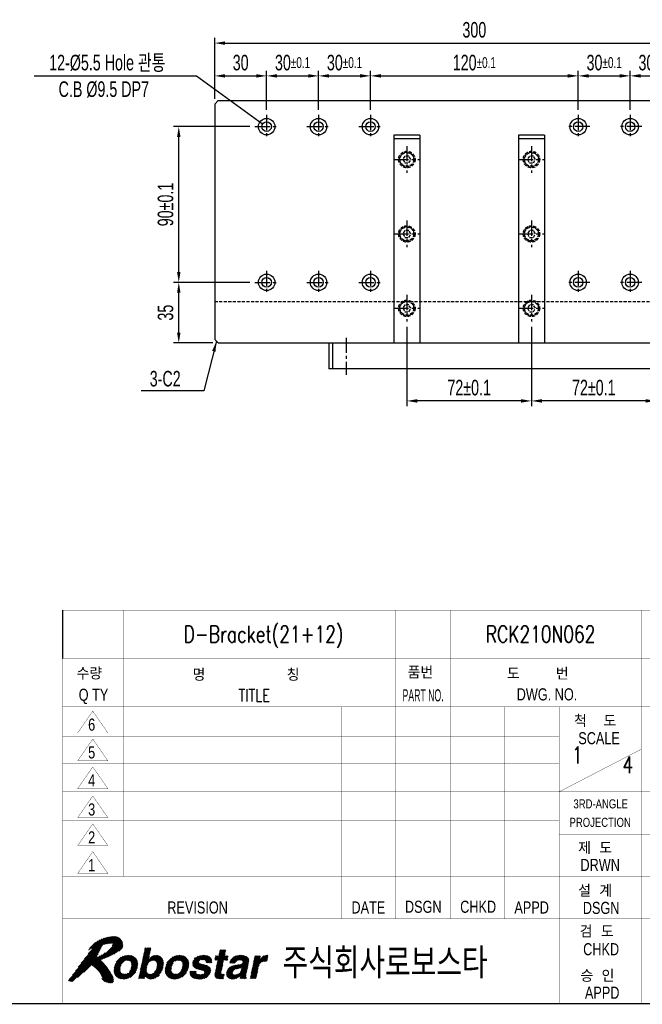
# Model space of a CAD drawing. Extents: x 14136 to 15481, y 176 to 1121.
# Tile 3 of 5: x 14826 to 15186, y 195 to 764. Entities that reach past the tile are written whole.
import ezdxf
from ezdxf.enums import TextEntityAlignment as Align

# ---------------------------------------------------------------- set-up
doc = ezdxf.new("R2010")
doc.units = 0
doc.header["$LTSCALE"] = 7
doc.header["$MEASUREMENT"] = 0
doc.linetypes.add('CENTER', pattern=[2, 1.25, -0.25, 0.25, -0.25])
doc.linetypes.add('HIDDEN', pattern=[0.375, 0.25, -0.125])
doc.layers.get('0').update_dxf_attribs({"linetype": 'CONTINUOUS'})
doc.layers.get('DEFPOINTS').update_dxf_attribs({"linetype": 'CONTINUOUS'})
for name, color, linetype in [('3', 4, 'CONTINUOUS'), ('CENTERLINE', 3, 'CENTER'), ('CL', 3, 'CENTER'), ('DIMENSION', 4, 'CONTINUOUS'), ('HIDDENLINE', 5, 'HIDDEN'), ('TEXT', 4, 'CONTINUOUS')]:
    doc.layers.add(name, color=color, linetype=linetype)
doc.styles.add('GHS', font='romans.shx', dxfattribs={"bigfont": 'ghs.shx'})
doc.styles.add('HS', font='txt.shx', dxfattribs={"width": 0.8, "bigfont": 'hs.shx'})
doc.styles.get("Standard").update_dxf_attribs({"font": 'Gulim.ttf', "width": 0.7})
doc.dimstyles.new('A3', dxfattribs={"dimtxt": 3, "dimasz": 2, "dimexe": 1, "dimexo": 1, "dimgap": 1, "dimtad": 1, "dimdec": 4, "dimdsep": 46, "dimtxsty": 'Standard', "dimcen": 2.5, "dimclrd": 4, "dimclre": 4, "dimclrt": 9, "dimazin": 2, "dimtfac": 1, "dimtdec": 4, "dimtmove": 0, "dimatfit": 3, "dimfxl": 0, "dimtolj": 1, "dimarcsym": 0})

# ---------------------------------------------------------------- blocks, each defined once
blk = doc.blocks.new('*X1')
at = {"color": 0}
for p, q in [((13.19, 7.09), (14.44, 8.34)), ((13.23, 7.31), (14.48, 8.56)), ((13.28, 7.54), (14.53, 8.79)), ((13.33, 7.76), (14.58, 9.01)), ((13.38, 7.99), (14.6, 9.21)), ((13.42, 8.21), (14.42, 9.21)), ((13.47, 8.44), (14.24, 9.21)), ((13.52, 8.66), (14.07, 9.21)), ((13.57, 8.88), (13.89, 9.21)), ((13.62, 9.11), (13.71, 9.21)), ((25.14, 7.2), (26.85, 8.91)), ((25.31, 7.2), (26.97, 8.85)), ((25.49, 7.2), (26.92, 8.63)), ((25.58, 6.93), (26.83, 8.18)), ((25.63, 7.15), (26.88, 8.4)), ((25.82, 8.05), (26.67, 8.91)), ((25.86, 8.28), (26.5, 8.91)), ((25.91, 8.5), (26.32, 8.91)), ((25.96, 8.73), (26.14, 8.91)), ((8.49, 5.4), (11.07, 7.98)), ((8.51, 5.59), (10.91, 7.99)), ((8.53, 5.79), (10.72, 7.98)), ((8.55, 5.98), (10.52, 7.96)), ((8.62, 6.23), (10.31, 7.92)), ((8.7, 6.49), (10.04, 7.84)), ((8.88, 6.84), (9.71, 7.68)), ((10.39, 7.12), (11.23, 7.96)), ((10.6, 7.15), (11.38, 7.94)), ((10.78, 7.16), (11.51, 7.89)), ((10.93, 7.13), (11.64, 7.84)), ((11.05, 5.31), (12.42, 6.68)), ((11.06, 7.09), (11.77, 7.79)), ((11.17, 7.02), (11.87, 7.71)), ((11.26, 6.93), (11.96, 7.64)), ((11.26, 5.69), (12.4, 6.83)), ((11.33, 6.82), (12.06, 7.56)), ((11.34, 5.95), (12.37, 6.98)), ((11.37, 6.69), (12.14, 7.46)), ((11.38, 6.17), (12.34, 7.12)), ((11.4, 6.54), (12.21, 7.35)), ((11.4, 6.36), (12.28, 7.24)), ((12.8, 5.29), (14.14, 6.63)), ((12.85, 5.52), (15.32, 7.98)), ((12.9, 5.74), (15.11, 7.96)), ((12.95, 5.97), (14.85, 7.87)), ((13, 6.19), (14.24, 7.44)), ((13.04, 6.42), (14.29, 7.66)), ((13.09, 6.64), (14.34, 7.89)), ((13.14, 6.86), (14.39, 8.11)), ((14.54, 7.03), (15.5, 7.99)), ((14.81, 7.12), (15.66, 7.97)), ((15.01, 7.14), (15.81, 7.95)), ((15.16, 7.12), (15.94, 7.9)), ((15.19, 5.21), (16.67, 6.68)), ((15.29, 7.08), (16.06, 7.84)), ((15.4, 7.01), (16.18, 7.79)), ((15.46, 5.65), (16.65, 6.84)), ((15.49, 6.91), (16.27, 7.7)), ((15.55, 6.81), (16.36, 7.61)), ((15.55, 5.92), (16.63, 7)), ((15.59, 6.67), (16.44, 7.52)), ((15.6, 6.14), (16.61, 7.15)), ((15.62, 6.51), (16.5, 7.4)), ((15.62, 6.34), (16.55, 7.27)), ((16.94, 5.37), (18.28, 6.71)), ((16.95, 5.55), (19.39, 7.99)), ((16.97, 5.74), (19.21, 7.98)), ((16.98, 5.94), (19.01, 7.96)), ((17.04, 6.17), (18.81, 7.94)), ((17.13, 6.43), (18.55, 7.86)), ((17.25, 6.73), (18.26, 7.74)), ((18.31, 4.08), (20.87, 6.64)), ((18.58, 7), (19.55, 7.97)), ((18.88, 7.13), (19.71, 7.95)), ((19.09, 7.16), (19.86, 7.92)), ((19.26, 7.15), (19.98, 7.88)), ((19.41, 7.13), (20.11, 7.83)), ((19.53, 7.07), (20.24, 7.77)), ((19.64, 7), (20.33, 7.7)), ((19.67, 5.62), (20.84, 6.79)), ((19.72, 6.91), (20.43, 7.62)), ((19.77, 5.89), (20.82, 6.94)), ((19.79, 6.79), (20.53, 7.54)), ((19.82, 6.65), (20.6, 7.43)), ((19.82, 6.12), (20.79, 7.09)), ((19.84, 6.32), (20.73, 7.21)), ((19.85, 6.5), (20.67, 7.32)), ((21.47, 6.72), (22.69, 7.93)), ((21.49, 6.55), (22.9, 7.96)), ((21.51, 6.39), (23.09, 7.98)), ((21.52, 6.23), (23.28, 7.99)), ((21.54, 6.96), (22.42, 7.84)), ((21.59, 6.13), (23.45, 7.99)), ((21.69, 6.04), (22.49, 6.84)), ((21.78, 5.96), (22.55, 6.73)), ((21.79, 7.38), (22.01, 7.61)), ((21.87, 5.87), (22.64, 6.65)), ((22, 5.82), (22.78, 6.6)), ((22.13, 5.78), (22.91, 6.56)), ((22.26, 5.73), (23.05, 6.52)), ((22.87, 7.23), (23.62, 7.98)), ((23.07, 7.25), (23.77, 7.95)), ((23.24, 7.24), (23.92, 7.92)), ((23.4, 7.22), (24.05, 7.88)), ((23.53, 7.18), (24.17, 7.82)), ((23.63, 7.1), (24.29, 7.77)), ((23.68, 6.98), (24.38, 7.68)), ((23.7, 6.82), (24.48, 7.6)), ((23.82, 6.76), (24.55, 7.49)), ((23.99, 6.76), (24.6, 7.37)), ((24.17, 6.76), (24.65, 7.24)), ((24.35, 6.76), (24.66, 7.07)), ((24.52, 6.76), (24.66, 6.9)), ((25.17, 7.41), (25.66, 7.9)), ((25.22, 7.63), (25.49, 7.9)), ((25.24, 5.36), (26.49, 6.61)), ((25.27, 7.86), (25.31, 7.9)), ((25.29, 5.58), (26.54, 6.83)), ((25.34, 5.81), (26.59, 7.06)), ((25.39, 6.03), (27.25, 7.9)), ((25.44, 6.26), (27.08, 7.9)), ((25.48, 6.48), (26.9, 7.9)), ((25.53, 6.71), (26.78, 7.95)), ((26.73, 7.2), (27.37, 7.83)), ((26.9, 7.2), (27.32, 7.61)), ((27.08, 7.2), (27.27, 7.38)), ((27.61, 6.84), (28.66, 7.89)), ((27.64, 6.69), (28.89, 7.94)), ((27.74, 7.15), (28.37, 7.77)), ((27.81, 6.69), (29.1, 7.98)), ((27.99, 6.69), (29.29, 7.99)), ((28.17, 6.69), (29.47, 8)), ((28.34, 6.69), (29.64, 7.99)), ((28.84, 5.77), (30.64, 7.57)), ((29.02, 7.19), (29.81, 7.98)), ((29.05, 5.8), (30.7, 7.45)), ((29.22, 7.21), (29.95, 7.95)), ((29.27, 5.85), (30.75, 7.33)), ((29.38, 7.2), (30.1, 7.92)), ((29.38, 5.25), (30.67, 6.54)), ((29.5, 5.55), (30.72, 6.77)), ((29.53, 7.17), (30.23, 7.87)), ((29.55, 5.77), (30.75, 6.98)), ((29.56, 5.96), (30.76, 7.16)), ((29.65, 7.12), (30.35, 7.82)), ((29.73, 7.02), (30.46, 7.75)), ((29.76, 6.87), (30.56, 7.67)), ((31.21, 5.32), (33.89, 7.99)), ((31.26, 5.54), (33.71, 7.99)), ((31.31, 5.76), (33.51, 7.97)), ((31.36, 5.99), (33.25, 7.89)), ((31.4, 6.21), (32.6, 7.41)), ((31.45, 6.44), (32.65, 7.63)), ((31.5, 6.66), (32.69, 7.86)), ((31.55, 6.89), (32.56, 7.9)), ((31.59, 7.11), (32.38, 7.9)), ((31.64, 7.34), (32.2, 7.9)), ((31.69, 7.56), (32.03, 7.9)), ((31.74, 7.79), (31.85, 7.9)), ((32.98, 6.91), (33.92, 7.85)), ((33.22, 6.97), (33.87, 7.62)), ((33.42, 6.99), (33.83, 7.4)), ((33.6, 7), (33.78, 7.18)), ((8.52, 5.25), (9.68, 6.41)), ((8.55, 5.1), (9.59, 6.15)), ((8.58, 4.96), (9.54, 5.92)), ((8.64, 4.84), (9.52, 5.72)), ((8.7, 4.73), (9.52, 5.54)), ((8.77, 4.61), (9.54, 5.39)), ((8.84, 4.51), (9.58, 5.25)), ((8.94, 4.44), (9.65, 5.14)), ((9.04, 4.36), (9.73, 5.05)), ((9.14, 4.28), (9.84, 4.98)), ((9.26, 4.23), (9.97, 4.93)), ((9.39, 4.18), (10.12, 4.91)), ((9.52, 4.13), (10.29, 4.9)), ((9.67, 4.1), (10.5, 4.93)), ((9.83, 4.09), (10.82, 5.07)), ((9.99, 4.07), (12.42, 6.5)), ((10.17, 4.08), (12.4, 6.3)), ((10.37, 4.1), (12.38, 6.1)), ((10.58, 4.12), (12.32, 5.87)), ((10.84, 4.21), (12.23, 5.6)), ((11.15, 4.34), (12.09, 5.28)), ((12.57, 4.17), (13.86, 5.46)), ((12.61, 4.39), (13.85, 5.63)), ((12.66, 4.62), (13.87, 5.83)), ((12.71, 4.84), (13.91, 6.05)), ((12.73, 4.16), (13.89, 5.32)), ((12.76, 5.07), (13.99, 6.3)), ((12.91, 4.16), (13.94, 5.19)), ((13.09, 4.16), (14.01, 5.09)), ((13.67, 4.57), (14.1, 5)), ((13.73, 4.45), (14.21, 4.93)), ((13.81, 4.36), (14.35, 4.9)), ((14.01, 4.2), (14.71, 4.9)), ((14.13, 4.15), (15.04, 5.05)), ((14.27, 4.1), (16.65, 6.49)), ((14.41, 4.07), (16.63, 6.29)), ((14.58, 4.06), (16.6, 6.09)), ((14.78, 4.09), (16.54, 5.84)), ((14.99, 4.12), (16.46, 5.59)), ((15.25, 4.2), (16.31, 5.27)), ((16.97, 5.22), (18.1, 6.34)), ((17, 5.07), (18.02, 6.09)), ((17.03, 4.92), (17.98, 5.87)), ((17.09, 4.81), (17.96, 5.68)), ((17.16, 4.7), (17.96, 5.5)), ((17.23, 4.59), (17.99, 5.36)), ((17.31, 4.5), (18.04, 5.23)), ((17.41, 4.42), (18.11, 5.12)), ((17.51, 4.34), (18.2, 5.03)), ((17.61, 4.26), (18.31, 4.96)), ((17.74, 4.22), (18.45, 4.93)), ((17.87, 4.17), (18.6, 4.9)), ((17.99, 4.12), (18.79, 4.91)), ((18.15, 4.1), (18.99, 4.94)), ((18.47, 4.06), (20.85, 6.45)), ((18.66, 4.08), (20.84, 6.25)), ((18.86, 4.1), (20.82, 6.06)), ((19.08, 4.15), (20.74, 5.8)), ((19.34, 4.23), (20.65, 5.54)), ((19.7, 4.41), (20.46, 5.17)), ((21.04, 5.04), (21.35, 5.36)), ((21.04, 5.22), (21.18, 5.36)), ((21.05, 4.87), (21.53, 5.36)), ((21.1, 4.75), (21.71, 5.36)), ((21.15, 4.62), (21.88, 5.36)), ((21.22, 4.52), (22.05, 5.35)), ((21.31, 4.43), (22.05, 5.17)), ((21.4, 4.35), (22.09, 5.04)), ((21.52, 4.29), (22.18, 4.94)), ((21.64, 4.23), (22.29, 4.88)), ((22.37, 4.07), (23.19, 4.9)), ((22.39, 5.69), (23.19, 6.49)), ((22.53, 5.65), (23.34, 6.46)), ((22.54, 4.06), (24.39, 5.92)), ((22.68, 5.62), (23.48, 6.42)), ((22.72, 4.07), (24.43, 5.78)), ((22.82, 5.59), (23.62, 6.38)), ((22.91, 4.08), (24.45, 5.62)), ((22.97, 5.55), (23.75, 6.34)), ((23.1, 5.51), (23.88, 6.29)), ((23.13, 4.13), (24.47, 5.46)), ((23.23, 5.47), (24.01, 6.24)), ((23.35, 5.41), (24.12, 6.17)), ((23.37, 4.19), (24.45, 5.27)), ((23.41, 5.29), (24.21, 6.09)), ((23.44, 5.15), (24.3, 6.01)), ((23.65, 4.3), (24.34, 4.98)), ((25.12, 4.7), (26.35, 5.93)), ((25.13, 4.54), (26.3, 5.71)), ((25.15, 4.91), (26.4, 6.16)), ((25.18, 4.41), (26.25, 5.49)), ((25.2, 5.13), (26.45, 6.38)), ((25.25, 4.31), (26.21, 5.26)), ((25.35, 4.23), (26.17, 5.04)), ((25.49, 4.19), (26.22, 4.92)), ((27.07, 4.89), (28.55, 6.36)), ((27.09, 4.72), (28.75, 6.39)), ((27.09, 5.08), (28.33, 6.32)), ((27.12, 4.58), (28.96, 6.42)), ((27.15, 5.32), (28.09, 6.26)), ((27.18, 4.46), (29.17, 6.45)), ((27.25, 4.36), (28.09, 5.2)), ((27.3, 5.64), (27.76, 6.1)), ((27.34, 4.27), (28.09, 5.02)), ((27.44, 4.2), (28.15, 4.9)), ((28.21, 4.08), (29.08, 4.95)), ((28.42, 4.11), (30.63, 6.32)), ((28.61, 5.72), (29.37, 6.48)), ((28.67, 4.19), (30.58, 6.1)), ((29.04, 4.39), (30.53, 5.87)), ((29.31, 4.48), (30.48, 5.65)), ((29.31, 4.3), (30.43, 5.42)), ((29.35, 4.16), (30.39, 5.2)), ((29.53, 4.16), (30.34, 4.97)), ((30.97, 4.19), (32.22, 5.44)), ((31.02, 4.42), (32.27, 5.67)), ((31.07, 4.64), (32.32, 5.89)), ((31.12, 4.87), (32.37, 6.12)), ((31.12, 4.16), (32.18, 5.22)), ((31.16, 5.09), (32.45, 6.38)), ((31.29, 4.16), (32.13, 4.99)), ((13.26, 4.16), (13.6, 4.49)), ((13.44, 4.16), (13.55, 4.27)), ((13.9, 4.27), (14.51, 4.87)), ((15.69, 4.46), (16.01, 4.79)), ((21.76, 4.17), (22.43, 4.84)), ((21.91, 4.14), (22.58, 4.82)), ((22.05, 4.11), (22.75, 4.81)), ((22.2, 4.09), (22.94, 4.82)), ((25.62, 4.14), (26.35, 4.87)), ((25.79, 4.13), (26.52, 4.86)), ((25.95, 4.12), (26.7, 4.87)), ((26.13, 4.12), (26.7, 4.69)), ((26.31, 4.12), (26.65, 4.47)), ((26.49, 4.13), (26.6, 4.24)), ((27.57, 4.14), (28.24, 4.82)), ((27.7, 4.1), (28.37, 4.77)), ((27.85, 4.08), (28.55, 4.77)), ((28.02, 4.06), (28.77, 4.82)), ((29.7, 4.16), (30.3, 4.76)), ((29.88, 4.16), (30.28, 4.56)), ((30.06, 4.16), (30.31, 4.41)), ((30.23, 4.16), (30.39, 4.32)), ((31.47, 4.16), (32.08, 4.77)), ((31.65, 4.16), (32.03, 4.54)), ((31.82, 4.16), (31.98, 4.32))]:
    blk.add_line(p, q, dxfattribs=at)
blk = doc.blocks.new('*X2')
at = {"color": 0}
for p, q in [((2.13, 5.4), (7.75, 11.03)), ((2.6, 6.05), (7.53, 10.98)), ((3.09, 6.72), (7.3, 10.93)), ((3.62, 7.42), (7.08, 10.88)), ((4.25, 8.23), (6.86, 10.84)), ((4.36, 8.87), (5.87, 10.38)), ((4.5, 9.19), (5.44, 10.12)), ((4.79, 9.12), (6.22, 10.55)), ((4.83, 8.99), (6.55, 10.71)), ((5.05, 6.2), (9.58, 10.73)), ((5.15, 6.12), (9.65, 10.62)), ((6.53, 7.33), (9.72, 10.52)), ((6.55, 9.65), (7.97, 11.06)), ((6.82, 7.44), (9.78, 10.4)), ((6.85, 9.77), (8.18, 11.1)), ((7.1, 9.84), (8.37, 11.11)), ((7.12, 7.56), (9.84, 10.28)), ((7.32, 9.89), (8.55, 11.11)), ((7.43, 7.69), (9.88, 10.15)), ((7.53, 9.92), (8.72, 11.11)), ((7.73, 9.94), (8.87, 11.08)), ((7.76, 7.85), (9.92, 10.01)), ((7.92, 9.96), (9.01, 11.05)), ((8.1, 8.01), (9.95, 9.86)), ((8.11, 9.97), (9.15, 11.01)), ((8.22, 9.54), (9.49, 10.81)), ((8.25, 9.93), (9.26, 10.94)), ((8.29, 9.8), (9.37, 10.88)), ((1.02, 3.77), (6.2, 8.94)), ((1.09, 4.01), (6.36, 9.27)), ((1.16, 3.72), (6.04, 8.6)), ((1.3, 3.69), (5.87, 8.26)), ((1.64, 4.74), (6.53, 9.63)), ((4.94, 6.27), (7.07, 8.4)), ((8.47, 8.2), (9.95, 9.69)), ((8.87, 8.43), (9.95, 9.51)), ((9.32, 8.7), (9.89, 9.27)), ((1.45, 3.66), (5.66, 7.87)), ((1.62, 3.65), (5.61, 7.64)), ((2.49, 4.35), (5.89, 7.74)), ((4.73, 6.41), (6.2, 7.88)), ((4.84, 6.34), (6.57, 8.07)), ((5.25, 6.04), (6.34, 7.14)), ((5.34, 5.96), (6.44, 7.06)), ((5.44, 5.88), (6.53, 6.97)), ((5.54, 5.8), (6.62, 6.89)), ((5.62, 5.71), (6.71, 6.8)), ((5.71, 5.62), (6.79, 6.71)), ((5.8, 5.54), (6.88, 6.62)), ((5.89, 5.45), (6.96, 6.52)), ((3.53, 5.21), (4.72, 6.4)), ((5.97, 5.35), (7.05, 6.43)), ((6.04, 5.25), (7.13, 6.33)), ((6.12, 5.15), (7.2, 6.23)), ((6.2, 5.05), (7.28, 6.13)), ((6.27, 4.94), (7.36, 6.03)), ((6.33, 4.83), (7.44, 5.93)), ((6.4, 4.72), (7.51, 5.83)), ((6.46, 4.61), (7.58, 5.72)), ((6.51, 4.48), (7.65, 5.62)), ((6.56, 4.36), (7.72, 5.51)), ((6.57, 4.01), (7.86, 5.29)), ((6.61, 4.23), (7.79, 5.4)), ((6.65, 3.92), (7.92, 5.18)), ((6.74, 3.83), (7.99, 5.07)), ((6.83, 3.74), (8.05, 4.96)), ((6.49, 4.11), (6.54, 4.15)), ((6.92, 3.65), (8.12, 4.85)), ((7.05, 3.6), (8.18, 4.73)), ((7.2, 3.58), (8.24, 4.62)), ((7.34, 3.54), (8.3, 4.5)), ((7.48, 3.51), (8.35, 4.37)), ((7.62, 3.47), (8.37, 4.22)), ((7.77, 3.44), (8.4, 4.07)), ((7.93, 3.42), (8.43, 3.92)), ((8.13, 3.44), (8.44, 3.75))]:
    blk.add_line(p, q, dxfattribs=at)
blk = doc.blocks.new('LOGO-ROBOSTAR')
at = {"color": 230, "const_width": 0.00973}
for points in [[(9.53, 10.79), (9.13, 11.02), (8.68, 11.12), (8.21, 11.1), (7.73, 11.02), (7.27, 10.92), (6.83, 10.83), (6.33, 10.61), (5.82, 10.35), (5.33, 10.06), (4.89, 9.7), (4.53, 9.27), (4.31, 8.74), (4.38, 8.82), (4.46, 8.88), (4.54, 8.94), (4.62, 9), (4.7, 9.06), (4.78, 9.12), (4.81, 9.1), (4.83, 9.07), (4.83, 9.04), (4.83, 9), (4.83, 8.96), (4.83, 8.93), (4.15, 8.1), (3.49, 7.26), (2.85, 6.39), (2.22, 5.52), (1.58, 4.66), (0.93, 3.8), (1.07, 3.75), (1.2, 3.71), (1.35, 3.68), (1.49, 3.66), (1.64, 3.65), (1.79, 3.66), (2.27, 4.16), (2.78, 4.6), (3.3, 5.02), (3.81, 5.44), (4.29, 5.9), (4.73, 6.42), (5.14, 6.14), (5.53, 5.81), (5.89, 5.45), (6.2, 5.05), (6.46, 4.62), (6.63, 4.18), (6.61, 4.14), (6.58, 4.14), (6.55, 4.15), (6.52, 4.16), (6.48, 4.18), (6.44, 4.18), (6.51, 4.08), (6.59, 3.98), (6.68, 3.89), (6.78, 3.79), (6.87, 3.7), (6.97, 3.61), (7.21, 3.58), (7.45, 3.52), (7.69, 3.45), (7.93, 3.42), (8.16, 3.45), (8.39, 3.56), (8.43, 3.71), (8.44, 3.85), (8.42, 3.99), (8.39, 4.13), (8.36, 4.28), (8.34, 4.42), (8.07, 4.93), (7.77, 5.43), (7.44, 5.93), (7.08, 6.4), (6.68, 6.83), (6.25, 7.22), (6.85, 7.45), (7.44, 7.7), (8.01, 7.97), (8.58, 8.26), (9.13, 8.58), (9.67, 8.93), (9.87, 9.21), (9.96, 9.53), (9.95, 9.87), (9.87, 10.21), (9.72, 10.52)], [(8.2, 9.45), (7.81, 9.02), (7.39, 8.64), (6.95, 8.3), (6.48, 8.02), (6, 7.79), (5.5, 7.6), (5.7, 7.93), (5.88, 8.27), (6.04, 8.61), (6.21, 8.96), (6.37, 9.3), (6.54, 9.64), (6.8, 9.75), (7.06, 9.83), (7.34, 9.89), (7.62, 9.93), (7.91, 9.96), (8.2, 9.97), (8.28, 9.91), (8.3, 9.83), (8.28, 9.74), (8.25, 9.64), (8.22, 9.55)]]:
    blk.add_lwpolyline(points, close=True, dxfattribs=at)
at = {"color": 5, "const_width": 0.00973}
for points in [[(14.24, 7.41), (14.25, 7.41), (14.37, 7.54), (14.52, 7.67), (14.7, 7.79), (14.91, 7.9), (15.16, 7.97), (15.46, 8), (15.85, 7.94), (16.18, 7.78), (16.44, 7.52), (16.61, 7.15), (16.67, 6.66), (16.6, 6.07), (16.46, 5.57), (16.23, 5.09), (15.94, 4.68), (15.56, 4.36), (15.12, 4.14), (14.6, 4.06), (14.4, 4.08), (14.2, 4.12), (14.02, 4.19), (13.87, 4.3), (13.73, 4.44), (13.64, 4.63), (13.63, 4.63), (13.53, 4.16), (12.56, 4.16), (13.64, 9.21), (14.62, 9.21)], [(26.77, 7.9), (27.38, 7.9), (27.23, 7.2), (26.62, 7.2), (26.19, 5.17), (26.17, 5.07), (26.17, 4.99), (26.19, 4.93), (26.25, 4.89), (26.36, 4.87), (26.53, 4.86), (26.56, 4.86), (26.6, 4.87), (26.63, 4.87), (26.67, 4.87), (26.7, 4.87), (26.74, 4.88), (26.58, 4.13), (26.5, 4.13), (26.42, 4.13), (26.34, 4.12), (26.27, 4.12), (26.19, 4.12), (26.11, 4.12), (25.99, 4.12), (25.62, 4.14), (25.37, 4.22), (25.21, 4.34), (25.13, 4.5), (25.12, 4.7), (25.15, 4.93), (25.64, 7.2), (25.13, 7.2), (25.28, 7.9), (25.78, 7.9), (26, 8.91), (26.98, 8.91)], [(10.04, 4.06), (9.56, 4.11), (9.15, 4.27), (8.81, 4.54), (8.59, 4.92), (8.49, 5.42), (8.55, 6.03), (8.75, 6.64), (9.06, 7.14), (9.45, 7.52), (9.89, 7.79), (10.38, 7.94), (10.88, 8), (11.36, 7.94), (11.78, 7.79), (12.11, 7.52), (12.34, 7.14), (12.43, 6.64), (12.37, 6.03), (12.17, 5.42), (11.86, 4.92), (11.48, 4.54), (11.03, 4.27), (10.54, 4.11)], [(10.7, 7.17), (10.36, 7.12), (10.09, 6.98), (9.89, 6.78), (9.73, 6.54), (9.63, 6.28), (9.56, 6.03), (9.52, 5.78), (9.52, 5.52), (9.57, 5.28), (9.69, 5.08), (9.9, 4.94), (10.22, 4.89), (10.56, 4.94), (10.83, 5.08), (11.04, 5.28), (11.19, 5.52), (11.29, 5.78), (11.36, 6.03), (11.4, 6.28), (11.4, 6.54), (11.35, 6.78), (11.23, 6.98), (11.02, 7.12)], [(14.98, 7.15), (14.68, 7.1), (14.43, 6.97), (14.23, 6.77), (14.08, 6.52), (13.96, 6.24), (13.88, 5.95), (13.85, 5.67), (13.86, 5.42), (13.93, 5.2), (14.06, 5.03), (14.25, 4.91), (14.53, 4.87), (14.82, 4.92), (15.06, 5.07), (15.25, 5.27), (15.4, 5.51), (15.51, 5.76), (15.58, 6), (15.62, 6.29), (15.62, 6.56), (15.56, 6.8), (15.44, 6.98), (15.25, 7.1)], [(18.49, 4.06), (18.01, 4.11), (17.59, 4.27), (17.25, 4.54), (17.03, 4.92), (16.93, 5.42), (16.99, 6.03), (17.2, 6.64), (17.5, 7.14), (17.89, 7.52), (18.34, 7.79), (18.82, 7.94), (19.32, 8), (19.8, 7.94), (20.22, 7.79), (20.55, 7.52), (20.78, 7.14), (20.87, 6.64), (20.81, 6.03), (20.61, 5.42), (20.31, 4.92), (19.92, 4.54), (19.47, 4.27), (18.99, 4.11)], [(19.15, 7.17), (18.8, 7.12), (18.54, 6.98), (18.33, 6.78), (18.18, 6.54), (18.07, 6.28), (18, 6.03), (17.97, 5.78), (17.96, 5.52), (18.01, 5.28), (18.13, 5.08), (18.34, 4.94), (18.66, 4.89), (19, 4.94), (19.27, 5.08), (19.48, 5.28), (19.63, 5.52), (19.74, 5.78), (19.8, 6.03), (19.84, 6.28), (19.85, 6.54), (19.8, 6.78), (19.68, 6.98), (19.46, 7.12)], [(23.7, 6.76), (23.7, 6.88), (23.68, 6.99), (23.63, 7.1), (23.53, 7.18), (23.37, 7.23), (23.15, 7.25), (22.91, 7.24), (22.74, 7.19), (22.62, 7.13), (22.54, 7.05), (22.49, 6.97), (22.46, 6.89), (22.59, 6.66), (23, 6.53), (23.53, 6.41), (24.06, 6.23), (24.42, 5.9), (24.48, 5.35), (24.3, 4.87), (24.01, 4.53), (23.65, 4.3), (23.27, 4.15), (22.89, 4.08), (22.57, 4.06), (22.15, 4.09), (21.75, 4.18), (21.42, 4.33), (21.17, 4.58), (21.03, 4.91), (21.04, 5.36), (22.05, 5.36), (22.04, 5.2), (22.07, 5.07), (22.15, 4.96), (22.28, 4.88), (22.48, 4.83), (22.75, 4.81), (22.98, 4.83), (23.15, 4.88), (23.29, 4.95), (23.38, 5.03), (23.43, 5.12), (23.46, 5.19), (23.34, 5.43), (22.94, 5.56), (22.4, 5.68), (21.88, 5.86), (21.53, 6.19), (21.47, 6.75), (21.56, 7.03), (21.73, 7.31), (21.97, 7.58), (22.3, 7.79), (22.72, 7.94), (23.25, 8), (23.62, 7.98), (23.97, 7.91), (24.29, 7.77), (24.53, 7.55), (24.66, 7.22), (24.66, 6.76)], [(30.32, 4.89), (30.29, 4.7), (30.28, 4.55), (30.29, 4.45), (30.32, 4.38), (30.36, 4.34), (30.42, 4.31), (30.38, 4.16), (29.32, 4.16), (29.32, 4.24), (29.31, 4.31), (29.31, 4.37), (29.31, 4.43), (29.32, 4.51), (29.33, 4.6), (29.18, 4.48), (29.01, 4.36), (28.81, 4.25), (28.58, 4.15), (28.31, 4.09), (28, 4.06), (27.73, 4.09), (27.48, 4.17), (27.28, 4.32), (27.13, 4.53), (27.07, 4.8), (27.1, 5.15), (27.2, 5.49), (27.37, 5.77), (27.58, 5.99), (27.84, 6.16), (28.13, 6.28), (28.44, 6.35), (29.35, 6.48), (29.43, 6.49), (29.52, 6.52), (29.6, 6.56), (29.67, 6.61), (29.72, 6.68), (29.76, 6.77), (29.77, 6.95), (29.71, 7.07), (29.61, 7.15), (29.48, 7.19), (29.34, 7.21), (29.21, 7.21), (28.99, 7.19), (28.82, 7.12), (28.69, 7.03), (28.6, 6.92), (28.54, 6.8), (28.49, 6.69), (27.54, 6.69), (27.76, 7.18), (28.04, 7.54), (28.36, 7.77), (28.73, 7.91), (29.11, 7.98), (29.49, 8), (29.78, 7.98), (30.1, 7.92), (30.39, 7.8), (30.63, 7.6), (30.76, 7.31), (30.75, 6.91)], [(31.76, 7.9), (32.7, 7.9), (32.57, 7.25), (32.58, 7.25), (32.72, 7.44), (32.88, 7.61), (33.05, 7.77), (33.25, 7.89), (33.49, 7.97), (33.76, 8), (33.8, 8), (33.83, 7.99), (33.86, 7.99), (33.89, 7.99), (33.92, 7.99), (33.95, 7.98), (33.74, 6.99), (33.7, 6.99), (33.65, 6.99), (33.6, 7), (33.55, 7), (33.51, 7), (33.46, 7), (33.12, 6.96), (32.86, 6.86), (32.66, 6.71), (32.52, 6.52), (32.42, 6.32), (32.36, 6.11), (31.95, 4.16), (30.97, 4.16)], [(29.59, 5.98), (29.53, 5.94), (29.45, 5.91), (29.35, 5.87), (29.23, 5.84), (29.07, 5.81), (28.88, 5.78), (28.7, 5.74), (28.53, 5.69), (28.38, 5.62), (28.25, 5.53), (28.15, 5.39), (28.09, 5.21), (28.08, 5.06), (28.11, 4.94), (28.17, 4.86), (28.26, 4.8), (28.36, 4.77), (28.45, 4.76), (28.68, 4.79), (28.89, 4.85), (29.1, 4.96), (29.27, 5.11), (29.41, 5.29), (29.49, 5.5)]]:
    blk.add_lwpolyline(points, close=True, dxfattribs=at)
at = {"color": 230, "linetype": 'Continuous'}
blk.add_blockref('*X2', (0, 0), dxfattribs=at)
at = {"color": 5, "linetype": 'Continuous'}
blk.add_blockref('*X1', (0, 0), dxfattribs=at)
at = {"style": 'GHS', "width": 0.8}
blk.add_text('주식회사로보스타', height=5, dxfattribs=at).set_placement((36.32, 4.19))
blk = doc.blocks.new('A$C4B8F6605')
for points, const_width in [([(204.51, 63.26), (384.51, 63.26)], 0.1), ([(204.51, 63.26), (204.51, 6.26)], 0.1), ([(4.51, 6.26), (384.51, 6.26)], 0.2)]:
    blk.add_lwpolyline(points, dxfattribs=dict(const_width=const_width))
at = {"layer": '3'}
blk.add_line((204.51, 71.26), (204.51, 63.26), dxfattribs=at)
at = {"layer": '3', "const_width": 0.05}
for points in [[(204.51, 71.26), (384.51, 71.26)], [(214.51, 71.26), (214.51, 27.26)], [(259.51, 71.26), (259.51, 20.26)], [(268.51, 71.26), (268.51, 20.26)], [(300.01, 71.26), (300.01, 6.26)], [(204.51, 55.26), (384.51, 55.26)], [(250.51, 55.26), (250.51, 20.26)], [(277.51, 55.26), (277.51, 20.26)], [(286.51, 55.26), (286.51, 6.26)], [(209.51, 54.56), (207.01, 50.96)], [(212.01, 50.96), (209.51, 54.56)], [(204.51, 50.46), (286.51, 50.46)], [(207.01, 50.96), (212.01, 50.96)], [(209.51, 49.96), (207.01, 46.36)], [(212.01, 46.36), (209.51, 49.96)], [(286.51, 48.26), (384.51, 48.26)], [(300.01, 48.26), (286.51, 41.26)], [(204.51, 45.86), (286.51, 45.86)], [(207.01, 46.36), (212.01, 46.36)], [(209.51, 45.36), (207.01, 41.76)], [(212.01, 41.76), (209.51, 45.36)], [(204.51, 41.26), (384.51, 41.26)], [(207.01, 41.76), (212.01, 41.76)], [(209.51, 40.56), (207.01, 36.96)], [(212.01, 36.96), (209.51, 40.56)], [(204.51, 36.46), (286.51, 36.46)], [(207.01, 36.96), (212.01, 36.96)], [(209.51, 35.96), (207.01, 32.36)], [(212.01, 32.36), (209.51, 35.96)], [(286.51, 34.26), (327.01, 34.26)], [(204.51, 31.86), (286.51, 31.86)], [(207.01, 32.36), (212.01, 32.36)], [(209.51, 31.36), (207.01, 27.76)], [(212.01, 27.76), (209.51, 31.36)], [(207.01, 27.76), (212.01, 27.76)], [(204.51, 27.26), (384.51, 27.26)], [(204.51, 20.26), (327.01, 20.26)], [(286.51, 13.26), (384.51, 13.26)]]:
    blk.add_lwpolyline(points, dxfattribs=at)
blk.add_blockref('LOGO-ROBOSTAR', (204.51, 6.26))
at = {"style": 'GHS'}
for s, p in [('수량', (206.83, 59.78)), ('명         칭', (225.98, 59.56)), ('품번', (261.47, 59.95)), ('도    번', (277.86, 59.74)), ('척  도', (288.94, 51.94)), ('제 도', (289.63, 30.96)), ('설 계', (289.63, 23.89)), ('검 도', (289.88, 17.18)), ('승 인', (290, 9.86))]:
    blk.add_text(s, height=2, dxfattribs=at).set_placement(p)
at = {"layer": '3'}
for s, height, width, p in [('DWG. NO.', 2, 0.8, (284.48, 57.34)), ('Q TY', 2, 0.8, (209.63, 57.01)), ('PART NO.', 2, 0.55, (264.03, 57.18)), ('6', 2, 0.8, (209.33, 52.34)), ('SCALE', 2, 0.8, (293.08, 50.1)), ('5', 2, 0.8, (209.33, 47.74)), ('4', 2, 0.8, (209.33, 43.14)), ('3', 2, 0.8, (209.33, 38.34)), ('3RD-ANGLE', 1.5, 0.8, (293.34, 39.26)), ('PROJECTION', 1.5, 0.8, (293.26, 36.21)), ('2', 2, 0.8, (209.33, 33.74)), ('1', 2, 0.8, (209.33, 29.14)), ('DRWN', 2, 0.8, (293.26, 29.18)), ('REVISION', 2, 0.8, (226.81, 22.15)), ('DATE', 2, 0.8, (255, 22.15)), ('DSGN', 2, 0.8, (264.06, 22.27)), ('CHKD', 2, 0.8, (273.12, 22.27)), ('APPD', 2, 0.8, (281.95, 22.15)), ('DSGN', 2, 0.8, (293.42, 22.08)), ('CHKD', 2, 0.8, (293.42, 15.26)), ('APPD', 2, 0.8, (293.59, 8.08))]:
    blk.add_text(s, height=height, dxfattribs=dict(at, width=width)).set_placement(p, align=Align.MIDDLE)
at = {"layer": '3', "style": 'HS', "width": 0.8}
blk.add_text('TITLE', height=2, dxfattribs=at).set_placement((236.18, 57.18), align=Align.MIDDLE)
blk = doc.blocks.new('*D8')
at = {"layer": 'DEFPOINTS', "color": 0}
for p in [(15049.64, 589.94), (15121.64, 589.94), (15049.64, 544.14)]:
    blk.add_point(p, dxfattribs=at)
at = {"layer": 'DIMENSION', "color": 4, "lineweight": -2}
for p, q in [((15049.64, 586.94), (15049.64, 541.14)), ((15121.64, 586.94), (15121.64, 541.14)), ((15115.64, 544.14), (15055.64, 544.14))]:
    blk.add_line(p, q, dxfattribs=at)
at = {"layer": 'DIMENSION', "color": 4}
for points in [[(15055.64, 545.14), (15055.64, 543.14), (15049.64, 544.14)], [(15115.64, 545.14), (15115.64, 543.14), (15121.64, 544.14)]]:
    blk.add_solid(points, dxfattribs=at)
at = {"layer": 'DIMENSION', "color": 9, "insert": (15085.64, 551.77), "char_height": 9, "attachment_point": 5}
blk.add_mtext('\\A1;72±0.1', dxfattribs=at)
blk = doc.blocks.new('*D9')
at = {"layer": 'DEFPOINTS', "color": 0}
for p in [(15121.64, 589.94), (15193.64, 589.94), (15121.64, 544.14)]:
    blk.add_point(p, dxfattribs=at)
at = {"layer": 'DIMENSION', "color": 4, "lineweight": -2}
for p, q in [((15121.64, 586.94), (15121.64, 541.14)), ((15193.64, 586.94), (15193.64, 541.14)), ((15187.64, 544.14), (15127.64, 544.14))]:
    blk.add_line(p, q, dxfattribs=at)
at = {"layer": 'DIMENSION', "color": 4}
for points in [[(15127.64, 545.14), (15127.64, 543.14), (15121.64, 544.14)], [(15187.64, 545.14), (15187.64, 543.14), (15193.64, 544.14)]]:
    blk.add_solid(points, dxfattribs=at)
at = {"layer": 'DIMENSION', "color": 9, "insert": (15157.64, 551.77), "char_height": 9, "attachment_point": 5}
blk.add_mtext('\\A1;72±0.1', dxfattribs=at)
blk = doc.blocks.new('*D11')
at = {"layer": 'DEFPOINTS', "color": 0}
for p in [(15238.64, 750.91), (14938.64, 715.64), (15238.64, 716.64)]:
    blk.add_point(p, dxfattribs=at)
at = {"layer": 'DIMENSION', "color": 4, "lineweight": -2}
for p, q in [((14938.64, 718.64), (14938.64, 753.91)), ((15238.64, 719.64), (15238.64, 753.91)), ((14944.64, 750.91), (15232.64, 750.91))]:
    blk.add_line(p, q, dxfattribs=at)
at = {"layer": 'DIMENSION', "color": 4}
for points in [[(14944.64, 751.91), (14944.64, 749.91), (14938.64, 750.91)], [(15232.64, 751.91), (15232.64, 749.91), (15238.64, 750.91)]]:
    blk.add_solid(points, dxfattribs=at)
at = {"layer": 'DIMENSION', "color": 9, "insert": (15088.64, 758.53), "char_height": 9, "attachment_point": 5}
blk.add_mtext('\\A1;300', dxfattribs=at)
blk = doc.blocks.new('*D18')
at = {"layer": 'DEFPOINTS', "color": 0}
for p in [(15208.64, 731.96), (15178.64, 709.39), (15208.64, 709.39)]:
    blk.add_point(p, dxfattribs=at)
at = {"layer": 'DIMENSION', "color": 4, "lineweight": -2}
for p, q in [((15178.64, 712.39), (15178.64, 734.96)), ((15208.64, 712.39), (15208.64, 734.96)), ((15184.64, 731.96), (15202.64, 731.96))]:
    blk.add_line(p, q, dxfattribs=at)
at = {"layer": 'DIMENSION', "color": 4}
for points in [[(15184.64, 732.96), (15184.64, 730.96), (15178.64, 731.96)], [(15202.64, 732.96), (15202.64, 730.96), (15208.64, 731.96)]]:
    blk.add_solid(points, dxfattribs=at)
at = {"layer": 'DIMENSION', "color": 9, "insert": (15193.64, 739.58), "char_height": 9, "attachment_point": 5}
blk.add_mtext('\\A1;30{\\H6.300000;±0.1}', dxfattribs=at)
blk = doc.blocks.new('*D19')
at = {"layer": 'DEFPOINTS', "color": 0}
for p in [(15178.64, 731.96), (15148.64, 709.39), (15178.64, 709.39)]:
    blk.add_point(p, dxfattribs=at)
at = {"layer": 'DIMENSION', "color": 4, "lineweight": -2}
for p, q in [((15148.64, 712.39), (15148.64, 734.96)), ((15178.64, 712.39), (15178.64, 734.96)), ((15154.64, 731.96), (15172.64, 731.96))]:
    blk.add_line(p, q, dxfattribs=at)
at = {"layer": 'DIMENSION', "color": 4}
for points in [[(15154.64, 732.96), (15154.64, 730.96), (15148.64, 731.96)], [(15172.64, 732.96), (15172.64, 730.96), (15178.64, 731.96)]]:
    blk.add_solid(points, dxfattribs=at)
at = {"layer": 'DIMENSION', "color": 9, "insert": (15163.64, 739.58), "char_height": 9, "attachment_point": 5}
blk.add_mtext('\\A1;30{\\H6.300000;±0.1}', dxfattribs=at)
blk = doc.blocks.new('*D20')
at = {"layer": 'DEFPOINTS', "color": 0}
for p in [(15148.64, 731.96), (15028.64, 709.39), (15148.64, 709.39)]:
    blk.add_point(p, dxfattribs=at)
at = {"layer": 'DIMENSION', "color": 4, "lineweight": -2}
for p, q in [((15028.64, 712.39), (15028.64, 734.96)), ((15148.64, 712.39), (15148.64, 734.96)), ((15034.64, 731.96), (15142.64, 731.96))]:
    blk.add_line(p, q, dxfattribs=at)
at = {"layer": 'DIMENSION', "color": 4}
for points in [[(15034.64, 732.96), (15034.64, 730.96), (15028.64, 731.96)], [(15142.64, 732.96), (15142.64, 730.96), (15148.64, 731.96)]]:
    blk.add_solid(points, dxfattribs=at)
at = {"layer": 'DIMENSION', "color": 9, "insert": (15088.64, 739.59), "char_height": 9, "attachment_point": 5}
blk.add_mtext('\\A1;120{\\H6.300000;±0.1}', dxfattribs=at)
blk = doc.blocks.new('*D21')
at = {"layer": 'DEFPOINTS', "color": 0}
for p in [(15028.64, 731.96), (14998.64, 709.39), (15028.64, 709.39)]:
    blk.add_point(p, dxfattribs=at)
at = {"layer": 'DIMENSION', "color": 4, "lineweight": -2}
for p, q in [((14998.64, 712.39), (14998.64, 734.96)), ((15028.64, 712.39), (15028.64, 734.96)), ((15004.64, 731.96), (15022.64, 731.96))]:
    blk.add_line(p, q, dxfattribs=at)
at = {"layer": 'DIMENSION', "color": 4}
for points in [[(15004.64, 732.96), (15004.64, 730.96), (14998.64, 731.96)], [(15022.64, 732.96), (15022.64, 730.96), (15028.64, 731.96)]]:
    blk.add_solid(points, dxfattribs=at)
at = {"layer": 'DIMENSION', "color": 9, "insert": (15013.64, 739.58), "char_height": 9, "attachment_point": 5}
blk.add_mtext('\\A1;30{\\H6.300000;±0.1}', dxfattribs=at)
blk = doc.blocks.new('*D22')
at = {"layer": 'DEFPOINTS', "color": 0}
for p in [(14998.64, 731.96), (14968.64, 709.39), (14998.64, 709.39)]:
    blk.add_point(p, dxfattribs=at)
at = {"layer": 'DIMENSION', "color": 4, "lineweight": -2}
for p, q in [((14968.64, 712.39), (14968.64, 734.96)), ((14998.64, 712.39), (14998.64, 734.96)), ((14974.64, 731.96), (14992.64, 731.96))]:
    blk.add_line(p, q, dxfattribs=at)
at = {"layer": 'DIMENSION', "color": 4}
for points in [[(14974.64, 732.96), (14974.64, 730.96), (14968.64, 731.96)], [(14992.64, 732.96), (14992.64, 730.96), (14998.64, 731.96)]]:
    blk.add_solid(points, dxfattribs=at)
at = {"layer": 'DIMENSION', "color": 9, "insert": (14983.64, 739.58), "char_height": 9, "attachment_point": 5}
blk.add_mtext('\\A1;30{\\H6.300000;±0.1}', dxfattribs=at)
blk = doc.blocks.new('*D23')
at = {"layer": 'DEFPOINTS', "color": 0}
for p in [(14968.64, 731.96), (14938.64, 715.64), (14968.64, 709.39)]:
    blk.add_point(p, dxfattribs=at)
at = {"layer": 'DIMENSION', "color": 4, "lineweight": -2}
for p, q in [((14938.64, 718.64), (14938.64, 734.96)), ((14968.64, 712.39), (14968.64, 734.96)), ((14944.64, 731.96), (14962.64, 731.96))]:
    blk.add_line(p, q, dxfattribs=at)
at = {"layer": 'DIMENSION', "color": 4}
for points in [[(14944.64, 732.96), (14944.64, 730.96), (14938.64, 731.96)], [(14962.64, 732.96), (14962.64, 730.96), (14968.64, 731.96)]]:
    blk.add_solid(points, dxfattribs=at)
at = {"layer": 'DIMENSION', "color": 9, "insert": (14953.64, 739.58), "char_height": 9, "attachment_point": 5}
blk.add_mtext('\\A1;30', dxfattribs=at)
blk = doc.blocks.new('*D24')
at = {"layer": 'DEFPOINTS', "color": 0}
for p in [(14917.9, 702.64), (14961.89, 702.64), (14961.89, 612.64)]:
    blk.add_point(p, dxfattribs=at)
at = {"layer": 'DIMENSION', "color": 4, "lineweight": -2}
for p, q in [((14958.89, 702.64), (14914.9, 702.64)), ((14917.9, 618.64), (14917.9, 696.64)), ((14958.89, 612.64), (14914.9, 612.64))]:
    blk.add_line(p, q, dxfattribs=at)
at = {"layer": 'DIMENSION', "color": 4}
for points in [[(14916.9, 696.64), (14918.9, 696.64), (14917.9, 702.64)], [(14916.9, 618.64), (14918.9, 618.64), (14917.9, 612.64)]]:
    blk.add_solid(points, dxfattribs=at)
at = {"layer": 'DIMENSION', "color": 9, "insert": (14910.27, 657.64), "char_height": 9, "attachment_point": 5, "rotation": 90}
blk.add_mtext('\\A1;90±0.1', dxfattribs=at)
blk = doc.blocks.new('*D25')
at = {"layer": 'DEFPOINTS', "color": 0}
for p in [(14917.9, 612.64), (14961.89, 612.64), (14940.64, 577.64)]:
    blk.add_point(p, dxfattribs=at)
at = {"layer": 'DIMENSION', "color": 4, "lineweight": -2}
for p, q in [((14958.89, 612.64), (14914.9, 612.64)), ((14917.9, 583.64), (14917.9, 606.64)), ((14937.64, 577.64), (14914.9, 577.64))]:
    blk.add_line(p, q, dxfattribs=at)
at = {"layer": 'DIMENSION', "color": 4}
for points in [[(14916.9, 606.64), (14918.9, 606.64), (14917.9, 612.64)], [(14916.9, 583.64), (14918.9, 583.64), (14917.9, 577.64)]]:
    blk.add_solid(points, dxfattribs=at)
at = {"layer": 'DIMENSION', "color": 9, "insert": (14910.28, 595.14), "char_height": 9, "attachment_point": 5, "rotation": 90}
blk.add_mtext('\\A1;35', dxfattribs=at)

msp = doc.modelspace()

# ---------------------------------------------------------------- linework, layer by layer
for p, q in [((14940.64, 717.64), (14938.64, 715.64)), ((14940.64, 717.64), (15237.64, 717.64)), ((14938.64, 715.64), (14938.64, 579.64)), ((15057.14, 697.64), (15042.14, 697.64)), ((15042.14, 697.64), (15042.14, 577.64)), ((15057.14, 695.64), (15042.14, 695.64)), ((15057.14, 697.64), (15057.14, 577.64)), ((15129.14, 697.64), (15114.14, 697.64)), ((15114.14, 697.64), (15114.14, 577.64)), ((15129.14, 695.64), (15114.14, 695.64)), ((15129.14, 697.64), (15129.14, 577.64)), ((14938.64, 579.64), (14940.64, 577.64)), ((14940.64, 577.64), (15238.64, 577.64)), ((15004.64, 577.64), (15004.64, 562.64)), ((15006.64, 577.64), (15006.64, 562.64)), ((15238.64, 562.64), (15004.64, 562.64))]:
    msp.add_line(p, q)
for centre, radius in [((14968.64, 702.64), 4.75), ((14998.64, 702.64), 4.75), ((15028.64, 702.64), 4.75), ((15148.64, 702.64), 4.75), ((15178.64, 702.64), 4.75), ((14968.64, 702.64), 2.75), ((14998.64, 702.64), 2.75), ((15028.64, 702.64), 2.75), ((15148.64, 702.64), 2.75), ((15178.64, 702.64), 2.75), ((14968.64, 612.64), 4.75), ((14968.64, 612.64), 2.75), ((14998.64, 612.64), 4.75), ((14998.64, 612.64), 2.75), ((15028.64, 612.64), 4.75), ((15028.64, 612.64), 2.75), ((15148.64, 612.64), 4.75), ((15148.64, 612.64), 2.75), ((15178.64, 612.64), 4.75), ((15178.64, 612.64), 2.75)]:
    msp.add_circle(centre, radius)
at = {"layer": 'CENTERLINE'}
for p, q in [((15014.64, 580.64), (15014.64, 559.19)), ((15121.64, 580.64), (15121.64, 559.19))]:
    msp.add_line(p, q, dxfattribs=at)
at = {"layer": 'CL'}
for p, q in [((14968.64, 709.39), (14968.64, 695.89)), ((14998.64, 709.39), (14998.64, 695.89)), ((15028.64, 709.39), (15028.64, 695.89)), ((15148.64, 709.39), (15148.64, 695.89)), ((15178.64, 709.39), (15178.64, 695.89)), ((14961.89, 702.64), (14975.39, 702.64)), ((14991.89, 702.64), (15005.39, 702.64)), ((15021.89, 702.64), (15035.39, 702.64)), ((15155.39, 702.64), (15141.89, 702.64)), ((15185.39, 702.64), (15171.89, 702.64)), ((15049.64, 691.34), (15049.64, 675.94)), ((15121.64, 691.34), (15121.64, 675.94)), ((15041.94, 683.64), (15057.34, 683.64)), ((15113.94, 683.64), (15129.34, 683.64)), ((15049.64, 648.34), (15049.64, 632.94)), ((15121.64, 648.34), (15121.64, 632.94)), ((15041.94, 640.64), (15057.34, 640.64)), ((15113.94, 640.64), (15129.34, 640.64)), ((14968.64, 619.39), (14968.64, 605.89)), ((14998.64, 619.39), (14998.64, 605.89)), ((15028.64, 619.39), (15028.64, 605.89)), ((15148.64, 619.39), (15148.64, 605.89)), ((15178.64, 619.39), (15178.64, 605.89)), ((14961.89, 612.64), (14975.39, 612.64)), ((14991.89, 612.64), (15005.39, 612.64)), ((15021.89, 612.64), (15035.39, 612.64)), ((15155.39, 612.64), (15141.89, 612.64)), ((15185.39, 612.64), (15171.89, 612.64)), ((15049.64, 605.34), (15049.64, 589.94)), ((15121.64, 605.34), (15121.64, 589.94)), ((15041.94, 597.64), (15057.34, 597.64)), ((15113.94, 597.64), (15129.34, 597.64))]:
    msp.add_line(p, q, dxfattribs=at)
at = {"layer": 'HIDDENLINE'}
msp.add_line((14938.64, 601.64), (15238.64, 601.64), dxfattribs=at)
for points in [[(15048.48, 685.64), (15047.33, 683.64), (15048.48, 681.64), (15050.79, 681.64), (15051.95, 683.64), (15050.79, 685.64)], [(15120.48, 685.64), (15119.33, 683.64), (15120.48, 681.64), (15122.79, 681.64), (15123.95, 683.64), (15122.79, 685.64)], [(15048.48, 642.64), (15047.33, 640.64), (15048.48, 638.64), (15050.79, 638.64), (15051.95, 640.64), (15050.79, 642.64)], [(15120.48, 642.64), (15119.33, 640.64), (15120.48, 638.64), (15122.79, 638.64), (15123.95, 640.64), (15122.79, 642.64)], [(15048.48, 599.64), (15047.33, 597.64), (15048.48, 595.64), (15050.79, 595.64), (15051.95, 597.64), (15050.79, 599.64)], [(15120.48, 599.64), (15119.33, 597.64), (15120.48, 595.64), (15122.79, 595.64), (15123.95, 597.64), (15122.79, 599.64)]]:
    msp.add_lwpolyline(points, close=True, dxfattribs=at)
for centre, radius in [((15049.64, 683.64), 4.75), ((15049.64, 683.64), 4.25), ((15049.64, 683.64), 3.95), ((15121.64, 683.64), 4.75), ((15121.64, 683.64), 4.25), ((15121.64, 683.64), 3.95), ((15049.64, 640.64), 4.75), ((15049.64, 640.64), 4.25), ((15049.64, 640.64), 3.95), ((15121.64, 640.64), 4.75), ((15121.64, 640.64), 4.25), ((15121.64, 640.64), 3.95), ((15049.64, 597.64), 4.75), ((15049.64, 597.64), 4.25), ((15049.64, 597.64), 3.95), ((15121.64, 597.64), 4.75), ((15121.64, 597.64), 4.25), ((15121.64, 597.64), 3.95)]:
    msp.add_circle(centre, radius, dxfattribs=at)

# ---------------------------------------------------------------- block references
at = {"xscale": 3.5, "yscale": 3.5, "zscale": 3.5}
msp.add_blockref('A$C4B8F6605', (14134.92, 173.87), dxfattribs=at)

# ---------------------------------------------------------------- texts
at = {"color": 9, "width": 0.7}
for s, p in [('12-%%c5.5 Hole 관통', (14843.03, 735.14)), ('C.B %%c9.5 DP7', (14848.47, 719.8)), ('3-C2', (14901.12, 552.48))]:
    msp.add_text(s, height=9, dxfattribs=at).set_placement(p)
at = {"layer": 'TEXT', "style": 'GHS', "width": 0.75}
for s, p in [('D-Bracket(21+12)', (14920.72, 404.55)), ('RCK210N062', (15095.28, 404.55)), ('1', (15145.08, 334.64)), ('4', (15174.17, 329.05))]:
    msp.add_text(s, height=9.6, dxfattribs=at).set_placement(p)

# ---------------------------------------------------------------- dimensions: what is measured, and where the dimension line sits
at = {"layer": 'DIMENSION'}
for base, p1, p2, override, picture, middle in [((15238.64, 750.91), (14938.64, 715.64), (15238.64, 716.64), {"dimscale": 3, "dimdec": 1}, '*D11', (15088.64, 758.53)), ((14968.64, 731.96), (14938.64, 715.64), (14968.64, 709.39), {"dimscale": 3, "dimdec": 1}, '*D23', (14953.64, 739.58)), ((14998.64, 731.96), (14968.64, 709.39), (14998.64, 709.39), {"dimscale": 3, "dimdec": 1, "dimtol": 1, "dimtp": 0.1, "dimtm": 0.1, "dimtfac": 0.7}, '*D22', (14983.64, 739.58)), ((15028.64, 731.96), (14998.64, 709.39), (15028.64, 709.39), {"dimscale": 3, "dimdec": 1, "dimtol": 1, "dimtp": 0.1, "dimtm": 0.1, "dimtfac": 0.7}, '*D21', (15013.64, 739.58)), ((15148.64, 731.96), (15028.64, 709.39), (15148.64, 709.39), {"dimscale": 3, "dimdec": 1, "dimtol": 1, "dimtp": 0.1, "dimtm": 0.1, "dimtfac": 0.7}, '*D20', (15088.64, 739.59)), ((15178.64, 731.96), (15148.64, 709.39), (15178.64, 709.39), {"dimscale": 3, "dimdec": 1, "dimtol": 1, "dimtp": 0.1, "dimtm": 0.1, "dimtfac": 0.7}, '*D19', (15163.64, 739.58)), ((15208.64, 731.96), (15178.64, 709.39), (15208.64, 709.39), {"dimscale": 3, "dimdec": 1, "dimtol": 1, "dimtp": 0.1, "dimtm": 0.1, "dimtfac": 0.7}, '*D18', (15193.64, 739.58)), ((15049.64, 544.14), (15121.64, 589.94), (15049.64, 589.94), {"dimscale": 3, "dimdec": 1, "dimtol": 1, "dimtp": 0.1, "dimtm": 0.1}, '*D8', (15085.64, 551.77)), ((15121.64, 544.14), (15193.64, 589.94), (15121.64, 589.94), {"dimscale": 3, "dimdec": 1, "dimtol": 1, "dimtp": 0.1, "dimtm": 0.1}, '*D9', (15157.64, 551.77))]:
    dim = msp.add_linear_dim(base=base, p1=p1, p2=p2, dimstyle='A3', override=override, dxfattribs=at)
    dim.commit()
    dim.dimension.update_dxf_attribs({"geometry": picture, "text_midpoint": middle})
for base, p1, p2, override, picture, middle in [((14917.9, 702.64), (14961.89, 612.64), (14961.89, 702.64), {"dimscale": 3, "dimdec": 1, "dimtol": 1, "dimtp": 0.1, "dimtm": 0.1}, '*D24', (14910.27, 657.64)), ((14917.9, 612.64), (14940.64, 577.64), (14961.89, 612.64), {"dimscale": 3, "dimdec": 1}, '*D25', (14910.28, 595.14))]:
    dim = msp.add_linear_dim(base=base, p1=p1, p2=p2, angle=90, dimstyle='A3', override=override, dxfattribs=at)
    dim.commit()
    dim.dimension.update_dxf_attribs({"geometry": picture, "text_midpoint": middle})

# ---------------------------------------------------------------- leaders
msp.add_leader([(14966.33, 704.13), (14928.19, 731.75), (14834.28, 731.75)], dimstyle='A3', override={"dimgap": 1, "dimtad": 1})
msp.add_leader([(14939.64, 578.64), (14932.27, 549.95), (14896.09, 549.95)], dimstyle='A3', override={"dimscale": 3, "dimdec": 1}, dxfattribs=at)

doc.saveas('drawing.dxf')
